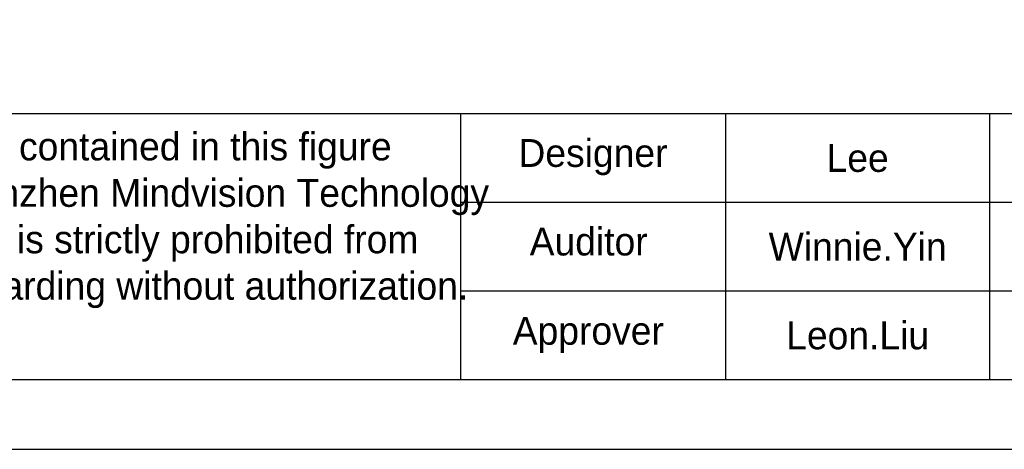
# Model space of a CAD drawing. Header units: millimetres. Extents: x 0 to 297, y 0 to 210.
# Tile 4 of 48: x 116 to 186, y 0 to 31. Entities that reach past the tile are written whole.
import ezdxf
from ezdxf.enums import TextEntityAlignment as Align

# ---------------------------------------------------------------- set-up
doc = ezdxf.new("R2010")
doc.units = ezdxf.units.MM
doc.layers.add('1', color=7, linetype='Continuous', true_color=0xffffff)
doc.styles.add('LL', font='txt')

# ---------------------------------------------------------------- blocks, each defined once
blk = doc.blocks.new('Machine Drawing')
for p, q in [((8707.221, 6923.892), (8994.221, 6923.892)), ((8849.531, 6904.8), (8849.531, 6923.892)), ((8868.531, 6923.892), (8868.531, 6904.8)), ((8887.531, 6904.8), (8887.531, 6923.892)), ((8849.531, 6917.527), (8994.221, 6917.527)), ((8849.531, 6911.162), (8994.221, 6911.162))]:
    blk.add_line(p, q)
blk.add_lwpolyline([(8707.221, 6904.8), (8994.221, 6904.8), (8994.221, 7104.8), (8707.221, 7104.8)], close=True)
at = {"layer": '1'}
blk.add_lwpolyline([(8999.221, 7109.8), (8702.221, 7109.8), (8702.221, 6899.8), (8999.221, 6899.8)], close=True, dxfattribs=at)
at = {"char_height": 2, "attachment_point": 1, "style": 'LL'}
for s, width, heights, insert in [('The information contained in this figure belongs to Shenzhen Mindvision Technology Co., Ltd., which is strictly prohibited from copying or forwarding without authorization.', 53.63639, [19.638], (8798.483, 6922.536)), ('Designer', 11.04546, [0], (8853.673, 6922.067)), ('Auditor', 11.04546, [0], (8854.479, 6915.712)), ('Approver', 11.04546, [0], (8853.265, 6909.304))]:
    blk.add_mtext_dynamic_manual_height_columns(s, width=width, gutter_width=12.5, heights=heights, dxfattribs=dict(at, insert=insert))
at = {"style": 'LL', "flags": 8}
for tag, p in [('DESIGNER', (8878.031, 6920.709)), ('DOCUMENT.NAME', (8972.796, 6920.709)), ('AUDITOR', (8878.031, 6914.344)), ('SCALE', (8893.136, 6914.344)), ('TOLERANCE', (8904.346, 6914.344)), ('UNIT', (8915.556, 6914.344)), ('WEIGHT', (8926.766, 6914.344)), ('DOCUMENT.NUMBER', (8972.796, 6914.344)), ('APPROVER', (8878.031, 6907.979)), ('APPROVAL.TIME', (8921.161, 6907.981)), ('VERSION', (8960.871, 6907.981))]:
    blk.add_attdef(tag, text='', height=2, dxfattribs=at).set_placement(p, align=Align.MIDDLE_CENTER)

msp = doc.modelspace()

# ---------------------------------------------------------------- block references
ref = msp.add_blockref('Machine Drawing', (-8702.2212, -6899.8003))
ref.add_attrib('DESIGNER', 'Lee', dxfattribs={"height": 2, "style": 'LL', "flags": 8}).set_placement((175.8103, 20.9087), align=Align.MIDDLE_CENTER)
ref.add_attrib('AUDITOR', 'Winnie.Yin', dxfattribs={"height": 2, "style": 'LL', "flags": 8}).set_placement((175.8103, 14.5437), align=Align.MIDDLE_CENTER)
ref.add_attrib('APPROVER', 'Leon.Liu', dxfattribs={"height": 2, "style": 'LL', "flags": 8}).set_placement((175.8103, 8.1787), align=Align.MIDDLE_CENTER)

doc.saveas('drawing.dxf')
